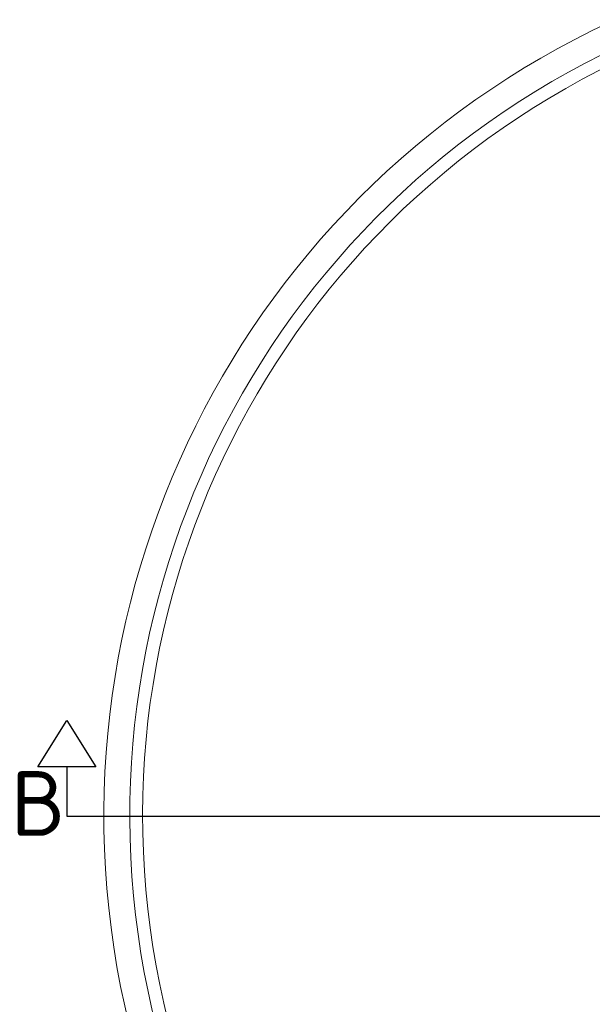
# Model space of a CAD drawing. Extents: x -89225 to 110569, y 13360 to 87647.
# Tile 56 of 256: x 849 to 5279, y 62809 to 70423. Entities that reach past the tile are written whole.
import ezdxf

# ---------------------------------------------------------------- set-up
doc = ezdxf.new("R2010")
doc.units = 0
doc.layers.add('4', color=4, linetype='Continuous', lineweight=25)
doc.layers.add('HIDDEN', color=7, linetype='Continuous', lineweight=9)
doc.layers.add('Beluchtingstank', color=253, linetype='Continuous')
doc.styles.add('PGWW 1.8', font='isocpeur.ttf', dxfattribs={"height": 1.8})

msp = doc.modelspace()

# ---------------------------------------------------------------- linework, layer by layer
at = {"layer": '4', "ltscale": 0.5}
msp.add_line((1407.2, 64263.5), (14697.8, 64263.5), dxfattribs=at)
at = {"layer": '4', "ltscale": 25}
msp.add_lwpolyline([(1214.1, 65004.4), (1437.6, 64646), (1214.1, 64646), (990.6, 64646)], close=True, dxfattribs=at)
at = {"layer": '4', "ltscale": 0.5}
msp.add_lwpolyline([(1214.1, 64646), (1214.1, 64263.5), (1687.1, 64263.5)], dxfattribs=at)
at = {"layer": 'Beluchtingstank', "lineweight": 9, "ltscale": 0.01}
for centre, radius, start in [((8275.9, 64263.1), 6774.8, 109.79902), ((8275.9, 64263.5), 6574.8, 108.57865), ((8275.9, 64263.1), 6475.2, 107.94251)]:
    msp.add_arc(centre, radius, start, 270, dxfattribs=at)

# ---------------------------------------------------------------- texts
at = {"layer": 'HIDDEN', "insert": (780.3, 64612.4), "char_height": 500, "width": 902.333, "attachment_point": 1, "style": 'PGWW 1.8'}
msp.add_mtext('B', dxfattribs=at)

doc.saveas('drawing.dxf')
